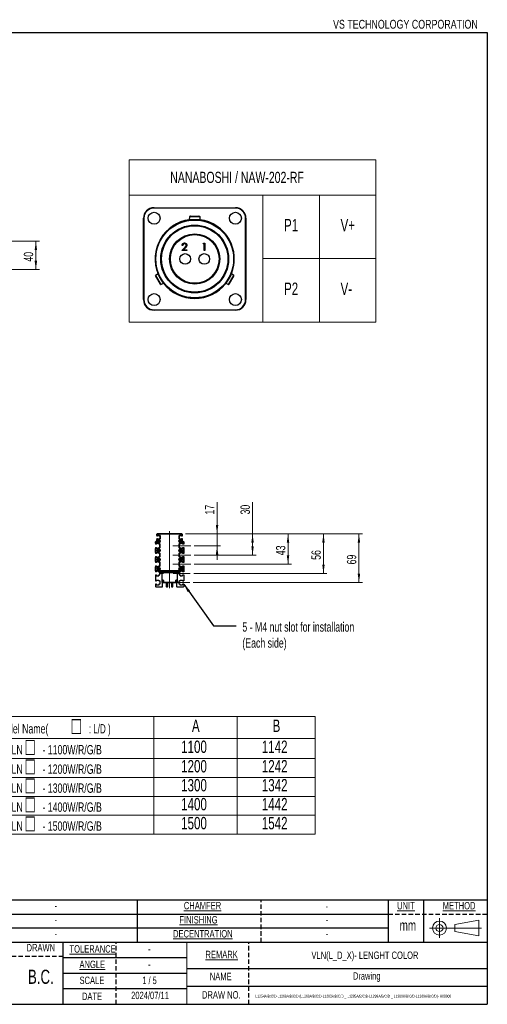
# Model space of a CAD drawing. Header units: millimetres. Extents: x 16 to 409, y 11 to 290.
# Tile 2 of 2: x 277 to 409, y 11 to 290. Entities that reach past the tile are written whole.
import ezdxf

# ---------------------------------------------------------------- set-up
doc = ezdxf.new("R2010")
doc.units = ezdxf.units.MM
doc.linetypes.add('CENTERX2', pattern=[20.32, 12.7, -2.54, 2.54, -2.54])
doc.linetypes.add('HIDDEN', pattern=[1.905, 1.27, -0.635])
doc.layers.add('00_FORMAT', color=7, linetype='Continuous')
doc.layers.add('00_FORMAT-DASH', color=7, linetype='HIDDEN')
doc.styles.add('SLDTEXTSTYLE0', font='TXT', dxfattribs={"width": 0.7})
doc.styles.add('SLDTEXTSTYLE1', font='TXT', dxfattribs={"width": 0.62})
doc.styles.add('SLDTEXTSTYLE2', font='TXT', dxfattribs={"width": 0.75})
doc.styles.add('SLDTEXTSTYLE3', font='TXT', dxfattribs={"width": 0.7, "bigfont": 'bigfont'})
doc.styles.add('SLDTEXTSTYLE4', font='TXT', dxfattribs={"width": 0.642857})
doc.dimstyles.new('SLDDIMSTYLE1', dxfattribs={"dimtxt": 3.031684, "dimasz": 2.5, "dimexe": 0, "dimexo": 0.0625, "dimgap": 0.757921, "dimtad": 1, "dimdec": 0, "dimlfac": 5, "dimrnd": 1e-09, "dimzin": 12, "dimdsep": 46, "dimtxsty": 'SLDTEXTSTYLE0', "dimsah": 1, "dimcen": 0.09, "dimadec": 0, "dimazin": 3, "dimtfac": 1, "dimtdec": 0, "dimtofl": 0, "dimtmove": 0, "dimatfit": 3, "dimfxl": 1, "dimfrac": 2, "dimtolj": 1, "dimtzin": 12, "dimarcsym": 0})
doc.dimstyles.new('SLDDIMSTYLE2', dxfattribs={"dimtxt": 3.031684, "dimasz": 2.5, "dimexe": 0, "dimexo": 0.0625, "dimgap": 0.757921, "dimtad": 1, "dimdec": 0, "dimlfac": 5, "dimrnd": 1e-09, "dimzin": 12, "dimdsep": 46, "dimtxsty": 'SLDTEXTSTYLE0', "dimsah": 1, "dimcen": 0.09, "dimadec": 0, "dimazin": 3, "dimtfac": 1, "dimtdec": 0, "dimtmove": 0, "dimatfit": 0, "dimfxl": 1, "dimfrac": 2, "dimtolj": 1, "dimtzin": 12, "dimarcsym": 0})
doc.dimstyles.new('SLDDIMSTYLE4', dxfattribs={"dimtxt": 0.18, "dimasz": 2.5, "dimexe": 0, "dimexo": 0.0625, "dimgap": 0, "dimtad": 0, "dimtih": 1, "dimtoh": 1, "dimdec": 0, "dimrnd": 1e-09, "dimzin": 0, "dimdsep": 46, "dimtxsty": 'Standard', "dimsah": 1, "dimcen": 0.09, "dimadec": 0, "dimazin": 0, "dimtfac": 2.5, "dimtdec": 0, "dimtofl": 0, "dimtmove": 0, "dimatfit": 3, "dimfxl": 1, "dimfrac": 2, "dimtolj": 1, "dimtzin": 0, "dimarcsym": 0})

# ---------------------------------------------------------------- blocks, each defined once
blk = doc.blocks.new('SW_TABLEANNOTATION_2')
at = {"color": 0, "linetype": 'Continuous', "lineweight": 18}
for p, q in [((0, 0), (0, -6.22)), ((0, 0), (50.54, 0)), ((50.54, 0), (50.54, -6.22)), ((50.54, 0), (74.11, 0)), ((74.11, 0), (74.11, -6.22)), ((74.11, 0), (96.19, 0)), ((96.19, 0), (96.19, -6.22)), ((0, -6.22), (0, -11.86)), ((0, -6.22), (50.54, -6.22)), ((50.54, -6.22), (50.54, -11.86)), ((50.54, -6.22), (74.11, -6.22)), ((74.11, -6.22), (74.11, -11.86)), ((74.11, -6.22), (96.19, -6.22)), ((96.19, -6.22), (96.19, -11.86)), ((0, -11.86), (0, -17.23)), ((0, -11.86), (50.54, -11.86)), ((50.54, -11.86), (50.54, -17.23)), ((50.54, -11.86), (74.11, -11.86)), ((74.11, -11.86), (74.11, -17.23)), ((74.11, -11.86), (96.19, -11.86)), ((96.19, -11.86), (96.19, -17.23)), ((0, -17.23), (0, -22.6)), ((0, -17.23), (50.54, -17.23)), ((50.54, -17.23), (50.54, -22.6)), ((50.54, -17.23), (74.11, -17.23)), ((74.11, -17.23), (74.11, -22.6)), ((74.11, -17.23), (96.19, -17.23)), ((96.19, -17.23), (96.19, -22.6)), ((0, -22.6), (0, -27.97)), ((0, -22.6), (50.54, -22.6)), ((50.54, -22.6), (50.54, -27.97)), ((50.54, -22.6), (74.11, -22.6)), ((74.11, -22.6), (74.11, -27.97)), ((74.11, -22.6), (96.19, -22.6)), ((96.19, -22.6), (96.19, -27.97)), ((0, -27.97), (0, -33.34)), ((0, -27.97), (50.54, -27.97)), ((50.54, -27.97), (50.54, -33.34)), ((50.54, -27.97), (74.11, -27.97)), ((74.11, -27.97), (74.11, -33.34)), ((74.11, -27.97), (96.19, -27.97)), ((96.19, -27.97), (96.19, -33.34)), ((0, -33.34), (50.54, -33.34)), ((50.54, -33.34), (74.11, -33.34)), ((74.11, -33.34), (96.19, -33.34))]:
    blk.add_line(p, q, dxfattribs=at)
at = {"color": 0, "linetype": 'Continuous', "lineweight": 0, "attachment_point": 1}
for s, insert, char_height, style in [('☐', (26.97, -0.73), 4.23, 'SLDTEXTSTYLE3'), ('Model Name(', (5.81, -2.15), 2.6458, 'SLDTEXTSTYLE0'), (': L/D )', (32.11, -2.15), 2.646, 'SLDTEXTSTYLE4'), ('A', (61.31, -0.89), 3.5, 'SLDTEXTSTYLE0'), ('B', (84.13, -0.89), 3.5, 'SLDTEXTSTYLE0'), ('VLN', (8.6, -8.08), 2.646, 'SLDTEXTSTYLE0'), ('☐', (13.89, -6.66), 4.23, 'SLDTEXTSTYLE3'), ('- 1100W/R/G/B', (19.01, -8.08), 2.6458, 'SLDTEXTSTYLE0'), ('1100', (58.25, -6.82), 3.5, 'SLDTEXTSTYLE0'), ('1142', (81.08, -6.82), 3.5, 'SLDTEXTSTYLE0'), ('VLN', (8.6, -13.58), 2.646, 'SLDTEXTSTYLE0'), ('☐', (13.89, -12.16), 4.23, 'SLDTEXTSTYLE3'), ('- 1200W/R/G/B', (19.01, -13.58), 2.6458, 'SLDTEXTSTYLE0'), ('1200', (58.25, -12.32), 3.5, 'SLDTEXTSTYLE0'), ('1242', (81.08, -12.32), 3.5, 'SLDTEXTSTYLE0'), ('☐', (13.89, -17.53), 4.23, 'SLDTEXTSTYLE3'), ('VLN', (8.6, -18.95), 2.646, 'SLDTEXTSTYLE0'), ('- 1300W/R/G/B', (19.01, -18.95), 2.6458, 'SLDTEXTSTYLE0'), ('1300', (58.25, -17.69), 3.5, 'SLDTEXTSTYLE0'), ('1342', (81.08, -17.69), 3.5, 'SLDTEXTSTYLE0'), ('☐', (13.89, -22.9), 4.23, 'SLDTEXTSTYLE3'), ('VLN', (8.6, -24.32), 2.646, 'SLDTEXTSTYLE0'), ('- 1400W/R/G/B', (19.01, -24.32), 2.6458, 'SLDTEXTSTYLE0'), ('1400', (58.25, -23.06), 3.5, 'SLDTEXTSTYLE0'), ('1442', (81.08, -23.06), 3.5, 'SLDTEXTSTYLE0'), ('☐', (13.89, -28.27), 4.23, 'SLDTEXTSTYLE3'), ('VLN', (8.6, -29.69), 2.646, 'SLDTEXTSTYLE0'), ('- 1500W/R/G/B', (19.01, -29.69), 2.6458, 'SLDTEXTSTYLE0'), ('1500', (58.25, -28.43), 3.5, 'SLDTEXTSTYLE0'), ('1542', (81.08, -28.43), 3.5, 'SLDTEXTSTYLE0')]:
    blk.add_mtext(s, dxfattribs=dict(at, insert=insert, char_height=char_height, style=style))
blk = doc.blocks.new('SW_TABLEANNOTATION_3')
at = {"color": 0, "linetype": 'Continuous', "lineweight": 18}
for p, q in [((0, 0), (0, -10)), ((0, 0), (37.89, 0)), ((37.89, 0), (53.89, 0)), ((53.89, 0), (69.89, 0)), ((69.89, 0), (69.89, -10)), ((0, -10), (0, -28)), ((0, -10), (37.89, -10)), ((0, -10), (37.89, -10)), ((37.89, -10), (37.89, -28)), ((37.89, -10), (53.89, -10)), ((53.89, -10), (53.89, -28)), ((53.89, -10), (69.89, -10)), ((69.89, -10), (69.89, -28)), ((0, -28), (0, -46)), ((37.89, -28), (37.89, -46)), ((37.89, -28), (53.89, -28)), ((53.89, -28), (53.89, -46)), ((53.89, -28), (69.89, -28)), ((69.89, -28), (69.89, -46)), ((0, -46), (37.89, -46)), ((37.89, -46), (53.89, -46)), ((53.89, -46), (69.89, -46))]:
    blk.add_line(p, q, dxfattribs=at)
at = {"color": 0, "linetype": 'Continuous', "lineweight": 0, "attachment_point": 1, "style": 'SLDTEXTSTYLE0'}
for s, insert, char_height in [('NANABOSHI / NAW-202-RF', (11.66, -3.42), 3.175), ('P1', (43.86, -16.78), 3.5), ('V+', (59.86, -16.78), 3.5), ('P2', (43.86, -34.78), 3.5), ('V-', (59.86, -34.78), 3.5)]:
    blk.add_mtext(s, dxfattribs=dict(at, insert=insert, char_height=char_height))
blk = doc.blocks.new('_D_4')
at = {"color": 7, "linetype": 'Continuous', "lineweight": 0}
for p, q in [((332.53, 144.14), (332.53, 153.13)), ((323.58, 144.14), (333.53, 144.14)), ((332.53, 144.14), (332.53, 140.74)), ((326.08, 140.74), (333.53, 140.74)), ((332.53, 140.74), (332.53, 136.74))]:
    blk.add_line(p, q, dxfattribs=at)
at = {"color": 7, "linetype": 'Continuous', "lineweight": 18}
for points in [[(332.53, 144.14), (332.88, 146.64), (332.18, 146.64)], [(332.53, 140.74), (332.18, 138.24), (332.88, 138.24)]]:
    blk.add_solid(points, dxfattribs=at)
at = {"color": 7, "linetype": 'Continuous', "lineweight": 18, "insert": (329.12, 149.6), "char_height": 2.646, "attachment_point": 1, "rotation": 90, "style": 'SLDTEXTSTYLE0'}
blk.add_mtext('17', dxfattribs=at)
blk = doc.blocks.new('_D_5')
at = {"color": 7, "linetype": 'Continuous', "lineweight": 0}
for p, q in [((342.57, 144.14), (342.57, 153.13)), ((323.58, 144.14), (343.57, 144.14)), ((342.57, 144.14), (342.57, 138.14)), ((326.08, 138.14), (343.57, 138.14))]:
    blk.add_line(p, q, dxfattribs=at)
at = {"color": 7, "linetype": 'Continuous', "lineweight": 18}
for points in [[(342.57, 144.14), (342.22, 141.64), (342.92, 141.64)], [(342.57, 138.14), (342.92, 140.64), (342.22, 140.64)]]:
    blk.add_solid(points, dxfattribs=at)
at = {"color": 7, "linetype": 'Continuous', "lineweight": 18, "insert": (339.16, 149.6), "char_height": 2.646, "attachment_point": 1, "rotation": 90, "style": 'SLDTEXTSTYLE0'}
blk.add_mtext('30', dxfattribs=at)
blk = doc.blocks.new('_D_6')
at = {"color": 7, "linetype": 'Continuous', "lineweight": 0}
for p, q in [((323.58, 144.14), (353.61, 144.14)), ((352.61, 144.14), (352.61, 135.54)), ((326.08, 135.54), (353.61, 135.54))]:
    blk.add_line(p, q, dxfattribs=at)
at = {"color": 7, "linetype": 'Continuous', "lineweight": 18}
for points in [[(352.61, 144.14), (352.26, 141.64), (352.96, 141.64)], [(352.61, 135.54), (352.96, 138.04), (352.26, 138.04)]]:
    blk.add_solid(points, dxfattribs=at)
at = {"color": 7, "linetype": 'Continuous', "lineweight": 18, "insert": (349.2, 138.07), "char_height": 2.646, "attachment_point": 1, "rotation": 90, "style": 'SLDTEXTSTYLE0'}
blk.add_mtext('43', dxfattribs=at)
blk = doc.blocks.new('_D_7')
at = {"color": 7, "linetype": 'Continuous', "lineweight": 0}
for p, q in [((323.58, 144.14), (363.64, 144.14)), ((362.64, 144.14), (362.64, 132.94)), ((325.93, 132.94), (363.64, 132.94))]:
    blk.add_line(p, q, dxfattribs=at)
at = {"color": 7, "linetype": 'Continuous', "lineweight": 18}
for points in [[(362.64, 144.14), (362.29, 141.64), (362.99, 141.64)], [(362.64, 132.94), (362.99, 135.44), (362.29, 135.44)]]:
    blk.add_solid(points, dxfattribs=at)
at = {"color": 7, "linetype": 'Continuous', "lineweight": 18, "insert": (359.23, 136.77), "char_height": 2.646, "attachment_point": 1, "rotation": 90, "style": 'SLDTEXTSTYLE0'}
blk.add_mtext('56', dxfattribs=at)
blk = doc.blocks.new('_D_8')
at = {"color": 7, "linetype": 'Continuous', "lineweight": 0}
for p, q in [((323.58, 144.14), (373.68, 144.14)), ((372.68, 144.14), (372.68, 130.34)), ((325.78, 130.34), (373.68, 130.34))]:
    blk.add_line(p, q, dxfattribs=at)
at = {"color": 7, "linetype": 'Continuous', "lineweight": 18}
for points in [[(372.68, 144.14), (372.33, 141.64), (373.03, 141.64)], [(372.68, 130.34), (373.03, 132.84), (372.33, 132.84)]]:
    blk.add_solid(points, dxfattribs=at)
at = {"color": 7, "linetype": 'Continuous', "lineweight": 18, "insert": (369.27, 135.47), "char_height": 2.646, "attachment_point": 1, "rotation": 90, "style": 'SLDTEXTSTYLE0'}
blk.add_mtext('69', dxfattribs=at)
blk = doc.blocks.new('SW_NOTE_0')
at = {"color": 0, "linetype": 'Continuous', "lineweight": 0, "char_height": 2.6458, "attachment_point": 1, "style": 'SLDTEXTSTYLE0'}
for s, insert in [('5 - M4 nut slot for installation', (1.8, 0.97)), ('(Each side)', (1.8, -3.56))]:
    blk.add_mtext(s, dxfattribs=dict(at, insert=insert))
blk = doc.blocks.new('_D_11')
at = {"color": 7, "linetype": 'Continuous', "lineweight": 0}
for p, q in [((270.07, 226.92), (282.24, 226.92)), ((281.24, 226.92), (281.24, 218.92)), ((270.07, 218.92), (282.24, 218.92))]:
    blk.add_line(p, q, dxfattribs=at)
at = {"color": 7, "linetype": 'Continuous', "lineweight": 18}
for points in [[(281.24, 226.92), (280.89, 224.42), (281.59, 224.42)], [(281.24, 218.92), (281.59, 221.42), (280.89, 221.42)]]:
    blk.add_solid(points, dxfattribs=at)
at = {"color": 7, "linetype": 'Continuous', "lineweight": 18, "insert": (277.83, 221.15), "char_height": 2.646, "attachment_point": 1, "rotation": 90, "style": 'SLDTEXTSTYLE0'}
blk.add_mtext('40', dxfattribs=at)

msp = doc.modelspace()

# ---------------------------------------------------------------- linework, layer by layer
at = {"color": 7, "linetype": 'Continuous', "lineweight": 25}
for p, q in [((314.702, 236.416), (337.702, 236.416)), ((314.702, 236.416), (314.702, 236.316)), ((337.702, 236.316), (314.702, 236.316)), ((337.702, 236.416), (337.702, 236.316)), ((311.802, 233.416), (311.702, 233.416)), ((311.702, 210.416), (311.702, 233.416)), ((311.802, 233.416), (311.802, 210.416)), ((324.698, 233.821), (324.654, 233)), ((324.797, 233.916), (327.608, 233.916)), ((325.046, 233.916), (325.046, 234.016)), ((325.046, 234.016), (327.359, 234.016)), ((327.359, 234.016), (327.359, 233.916)), ((327.751, 232.999), (327.707, 233.821)), ((340.602, 210.416), (340.602, 233.416)), ((340.702, 233.416), (340.602, 233.416)), ((340.702, 233.416), (340.702, 210.416)), ((322.828, 225.724), (322.638, 225.724)), ((328.581, 226.158), (328.705, 226.375)), ((328.906, 226.158), (328.581, 226.158)), ((328.705, 226.375), (329.096, 226.375)), ((328.906, 224.258), (328.906, 226.158)), ((329.096, 226.375), (329.096, 224.258)), ((322.556, 224.258), (323.377, 225.134)), ((323.995, 224.258), (322.556, 224.258)), ((323.539, 225.041), (323.01, 224.475)), ((323.01, 224.475), (323.995, 224.475)), ((323.995, 224.475), (323.995, 224.258)), ((329.096, 224.258), (328.906, 224.258)), ((315.83, 217.715), (315.14, 217.267)), ((337.265, 217.267), (336.575, 217.715)), ((316.513, 214.699), (315.108, 217.133)), ((316.645, 214.66), (317.378, 215.034)), ((335.027, 215.033), (335.76, 214.66)), ((337.297, 217.133), (335.892, 214.699)), ((311.802, 210.416), (311.702, 210.416)), ((340.702, 210.416), (340.602, 210.416)), ((314.702, 207.516), (337.702, 207.516)), ((314.702, 207.516), (314.702, 207.416)), ((337.702, 207.416), (314.702, 207.416)), ((337.702, 207.516), (337.702, 207.416)), ((315.485, 144.035), (315.585, 144.135)), ((315.485, 143.705), (315.485, 144.035)), ((315.505, 144.027), (315.485, 144.035)), ((315.485, 143.705), (315.505, 143.725)), ((316.185, 143.705), (315.485, 143.705)), ((315.485, 143.705), (315.485, 143.485)), ((315.685, 143.485), (315.485, 143.485)), ((315.485, 142.785), (315.485, 142.565)), ((315.485, 142.785), (315.685, 142.785)), ((315.485, 142.565), (316.185, 142.565)), ((315.485, 142.565), (315.505, 142.545)), ((315.485, 141.935), (315.485, 142.565)), ((315.593, 144.115), (315.505, 144.027)), ((315.505, 144.027), (315.505, 143.725)), ((315.505, 143.725), (316.193, 143.725)), ((315.505, 142.545), (315.505, 141.915)), ((316.193, 142.545), (315.505, 142.545)), ((315.593, 144.115), (315.585, 144.135)), ((315.585, 144.135), (322.585, 144.135)), ((322.576, 144.115), (315.593, 144.115)), ((315.685, 143.705), (315.685, 143.485)), ((315.685, 142.785), (315.685, 142.565)), ((315.898, 142.185), (315.811, 142.035)), ((316.071, 142.185), (315.898, 142.185)), ((316.158, 142.035), (316.071, 142.185)), ((316.185, 143.705), (316.193, 143.725)), ((316.385, 143.505), (316.185, 143.705)), ((316.185, 143.485), (316.185, 143.705)), ((316.385, 143.485), (316.185, 143.485)), ((316.185, 142.565), (316.185, 142.785)), ((316.185, 142.785), (316.385, 142.785)), ((316.185, 142.565), (316.385, 142.765)), ((316.185, 142.565), (316.193, 142.545)), ((316.193, 143.725), (316.405, 143.513)), ((316.405, 142.757), (316.193, 142.545)), ((316.385, 143.505), (316.405, 143.513)), ((316.385, 142.765), (316.385, 143.505)), ((316.385, 142.765), (316.405, 142.757)), ((316.405, 143.513), (316.405, 142.757)), ((321.765, 143.513), (321.976, 143.725)), ((321.765, 142.757), (321.765, 143.513)), ((321.765, 143.513), (321.785, 143.505)), ((321.765, 142.757), (321.785, 142.765)), ((321.976, 142.545), (321.765, 142.757)), ((321.985, 143.705), (321.785, 143.505)), ((321.785, 143.505), (321.785, 142.765)), ((321.985, 143.485), (321.785, 143.485)), ((321.785, 142.785), (321.985, 142.785)), ((321.785, 142.765), (321.985, 142.565)), ((321.976, 143.725), (322.665, 143.725)), ((321.976, 143.725), (321.985, 143.705)), ((321.976, 142.545), (321.985, 142.565)), ((322.665, 142.545), (321.976, 142.545)), ((322.685, 143.705), (321.985, 143.705)), ((321.985, 143.705), (321.985, 143.485)), ((321.985, 142.785), (321.985, 142.565)), ((321.985, 142.565), (322.685, 142.565)), ((322.098, 142.185), (322.011, 142.035)), ((322.271, 142.185), (322.098, 142.185)), ((322.358, 142.035), (322.271, 142.185)), ((322.485, 143.485), (322.485, 143.705)), ((322.685, 143.485), (322.485, 143.485)), ((322.485, 142.565), (322.485, 142.785)), ((322.485, 142.785), (322.685, 142.785)), ((322.576, 144.115), (322.585, 144.135)), ((322.665, 144.027), (322.576, 144.115)), ((322.585, 144.135), (322.685, 144.035)), ((322.665, 144.027), (322.685, 144.035)), ((322.665, 143.725), (322.665, 144.027)), ((322.665, 143.725), (322.685, 143.705)), ((322.665, 142.545), (322.685, 142.565)), ((322.665, 141.915), (322.665, 142.545)), ((322.685, 144.035), (322.685, 143.705)), ((322.685, 143.705), (322.685, 143.485)), ((322.685, 142.785), (322.685, 142.565)), ((322.685, 142.565), (322.685, 141.935)), ((315.085, 141.835), (315.185, 141.935)), ((315.085, 141.455), (315.085, 141.835)), ((315.085, 141.835), (315.105, 141.827)), ((315.085, 141.455), (315.105, 141.475)), ((316.145, 141.455), (315.085, 141.455)), ((315.085, 141.455), (315.085, 141.185)), ((315.385, 141.185), (315.085, 141.185)), ((315.085, 140.285), (315.085, 140.015)), ((315.085, 140.285), (315.385, 140.285)), ((315.085, 138.855), (315.085, 140.015)), ((315.085, 140.015), (315.105, 139.995)), ((315.085, 140.015), (316.145, 140.015)), ((315.193, 141.915), (315.105, 141.827)), ((315.105, 141.827), (315.105, 141.475)), ((315.105, 141.475), (316.153, 141.475)), ((315.105, 139.995), (315.105, 138.875)), ((316.153, 139.995), (315.105, 139.995)), ((315.185, 141.935), (315.485, 141.935)), ((315.185, 141.935), (315.193, 141.915)), ((315.505, 141.915), (315.193, 141.915)), ((315.385, 141.455), (315.385, 141.185)), ((315.385, 140.285), (315.385, 140.015)), ((315.485, 141.935), (315.505, 141.915)), ((315.811, 142.035), (315.898, 141.885)), ((315.898, 139.585), (315.811, 139.435)), ((315.811, 139.435), (315.898, 139.285)), ((315.898, 141.885), (316.071, 141.885)), ((316.071, 139.585), (315.898, 139.585)), ((316.045, 141.185), (316.045, 141.455)), ((316.345, 141.185), (316.045, 141.185)), ((316.045, 140.015), (316.045, 140.285)), ((316.045, 140.285), (316.345, 140.285)), ((316.071, 141.885), (316.158, 142.035)), ((316.158, 139.435), (316.071, 139.585)), ((316.071, 139.285), (316.158, 139.435)), ((316.145, 141.455), (316.153, 141.475)), ((316.345, 141.255), (316.145, 141.455)), ((316.145, 140.015), (316.345, 140.215)), ((316.145, 140.015), (316.153, 139.995)), ((316.153, 141.475), (316.365, 141.263)), ((316.365, 140.207), (316.153, 139.995)), ((316.345, 141.255), (316.365, 141.263)), ((316.345, 140.215), (316.345, 141.255)), ((316.345, 140.215), (316.365, 140.207)), ((316.365, 141.263), (316.365, 140.207)), ((321.805, 141.263), (322.016, 141.475)), ((321.805, 140.207), (321.805, 141.263)), ((321.805, 141.263), (321.825, 141.255)), ((321.805, 140.207), (321.825, 140.215)), ((322.016, 139.995), (321.805, 140.207)), ((322.025, 141.455), (321.825, 141.255)), ((321.825, 141.255), (321.825, 140.215)), ((322.125, 141.185), (321.825, 141.185)), ((321.825, 140.285), (322.125, 140.285)), ((321.825, 140.215), (322.025, 140.015)), ((322.011, 142.035), (322.098, 141.885)), ((322.098, 139.585), (322.011, 139.435)), ((322.011, 139.435), (322.098, 139.285)), ((322.016, 141.475), (323.065, 141.475)), ((322.016, 141.475), (322.025, 141.455)), ((322.016, 139.995), (322.025, 140.015)), ((323.065, 139.995), (322.016, 139.995)), ((323.085, 141.455), (322.025, 141.455)), ((322.025, 140.015), (323.085, 140.015)), ((322.098, 141.885), (322.271, 141.885)), ((322.271, 139.585), (322.098, 139.585)), ((322.125, 141.455), (322.125, 141.185)), ((322.125, 140.285), (322.125, 140.015)), ((322.271, 141.885), (322.358, 142.035)), ((322.358, 139.435), (322.271, 139.585)), ((322.271, 139.285), (322.358, 139.435)), ((322.665, 141.915), (322.685, 141.935)), ((322.976, 141.915), (322.665, 141.915)), ((322.685, 141.935), (322.985, 141.935)), ((322.785, 141.185), (322.785, 141.455)), ((323.085, 141.185), (322.785, 141.185)), ((322.785, 140.015), (322.785, 140.285)), ((322.785, 140.285), (323.085, 140.285)), ((322.976, 141.915), (322.985, 141.935)), ((323.065, 141.827), (322.976, 141.915)), ((322.985, 141.935), (323.085, 141.835)), ((323.065, 141.827), (323.085, 141.835)), ((323.065, 141.475), (323.065, 141.827)), ((323.065, 141.475), (323.085, 141.455)), ((323.065, 139.995), (323.085, 140.015)), ((323.065, 138.875), (323.065, 139.995)), ((323.085, 141.835), (323.085, 141.455)), ((323.085, 141.455), (323.085, 141.185)), ((323.085, 140.285), (323.085, 140.015)), ((323.085, 140.015), (323.085, 138.855)), ((315.085, 138.855), (315.105, 138.875)), ((316.145, 138.855), (315.085, 138.855)), ((315.085, 138.855), (315.085, 138.585)), ((315.385, 138.585), (315.085, 138.585)), ((315.085, 137.685), (315.085, 137.415)), ((315.085, 137.685), (315.385, 137.685)), ((315.085, 136.255), (315.085, 137.415)), ((315.085, 137.415), (315.105, 137.395)), ((315.085, 137.415), (316.145, 137.415)), ((315.105, 138.875), (316.153, 138.875)), ((315.105, 137.395), (315.105, 136.275)), ((316.153, 137.395), (315.105, 137.395)), ((315.385, 138.855), (315.385, 138.585)), ((315.385, 137.685), (315.385, 137.415)), ((315.898, 136.985), (315.811, 136.835)), ((315.811, 136.835), (315.898, 136.685)), ((315.898, 139.285), (316.071, 139.285)), ((316.071, 136.985), (315.898, 136.985)), ((315.898, 136.685), (316.071, 136.685)), ((316.045, 138.585), (316.045, 138.855)), ((316.345, 138.585), (316.045, 138.585)), ((316.045, 137.415), (316.045, 137.685)), ((316.045, 137.685), (316.345, 137.685)), ((316.158, 136.835), (316.071, 136.985)), ((316.071, 136.685), (316.158, 136.835)), ((316.145, 138.855), (316.153, 138.875)), ((316.345, 138.655), (316.145, 138.855)), ((316.145, 137.415), (316.345, 137.615)), ((316.145, 137.415), (316.153, 137.395)), ((316.153, 138.875), (316.365, 138.663)), ((316.365, 137.607), (316.153, 137.395)), ((316.345, 138.655), (316.365, 138.663)), ((316.345, 137.615), (316.345, 138.655)), ((316.345, 137.615), (316.365, 137.607)), ((316.365, 138.663), (316.365, 137.607)), ((321.805, 138.663), (322.016, 138.875)), ((321.805, 137.607), (321.805, 138.663)), ((321.805, 138.663), (321.825, 138.655)), ((321.805, 137.607), (321.825, 137.615)), ((322.016, 137.395), (321.805, 137.607)), ((322.025, 138.855), (321.825, 138.655)), ((321.825, 138.655), (321.825, 137.615)), ((322.125, 138.585), (321.825, 138.585)), ((321.825, 137.685), (322.125, 137.685)), ((321.825, 137.615), (322.025, 137.415)), ((322.098, 136.985), (322.011, 136.835)), ((322.011, 136.835), (322.098, 136.685)), ((322.016, 138.875), (323.065, 138.875)), ((322.016, 138.875), (322.025, 138.855)), ((322.016, 137.395), (322.025, 137.415)), ((323.065, 137.395), (322.016, 137.395)), ((323.085, 138.855), (322.025, 138.855)), ((322.025, 137.415), (323.085, 137.415)), ((322.098, 139.285), (322.271, 139.285)), ((322.271, 136.985), (322.098, 136.985)), ((322.098, 136.685), (322.271, 136.685)), ((322.125, 138.855), (322.125, 138.585)), ((322.125, 137.685), (322.125, 137.415)), ((322.358, 136.835), (322.271, 136.985)), ((322.271, 136.685), (322.358, 136.835)), ((322.785, 138.585), (322.785, 138.855)), ((323.085, 138.585), (322.785, 138.585)), ((322.785, 137.415), (322.785, 137.685)), ((322.785, 137.685), (323.085, 137.685)), ((323.065, 138.875), (323.085, 138.855)), ((323.065, 137.395), (323.085, 137.415)), ((323.065, 136.275), (323.065, 137.395)), ((323.085, 138.855), (323.085, 138.585)), ((323.085, 137.685), (323.085, 137.415)), ((323.085, 137.415), (323.085, 136.255)), ((315.085, 136.255), (315.105, 136.275)), ((316.145, 136.255), (315.085, 136.255)), ((315.085, 136.255), (315.085, 135.985)), ((315.385, 135.985), (315.085, 135.985)), ((315.085, 135.085), (315.085, 134.815)), ((315.085, 135.085), (315.385, 135.085)), ((315.085, 134.815), (316.145, 134.815)), ((315.085, 134.815), (315.105, 134.795)), ((315.085, 133.655), (315.085, 134.815)), ((315.105, 136.275), (316.153, 136.275)), ((315.105, 134.795), (315.105, 133.675)), ((316.153, 134.795), (315.105, 134.795)), ((315.385, 136.255), (315.385, 135.985)), ((315.385, 135.085), (315.385, 134.815)), ((315.898, 134.385), (315.811, 134.235)), ((315.811, 134.235), (315.898, 134.085)), ((316.071, 134.385), (315.898, 134.385)), ((315.898, 134.085), (316.071, 134.085)), ((316.045, 135.985), (316.045, 136.255)), ((316.345, 135.985), (316.045, 135.985)), ((316.045, 134.815), (316.045, 135.085)), ((316.045, 135.085), (316.345, 135.085)), ((316.158, 134.235), (316.071, 134.385)), ((316.071, 134.085), (316.158, 134.235)), ((316.145, 136.255), (316.153, 136.275)), ((316.345, 136.055), (316.145, 136.255)), ((316.145, 134.815), (316.345, 135.015)), ((316.145, 134.815), (316.153, 134.795)), ((316.153, 136.275), (316.365, 136.063)), ((316.365, 135.007), (316.153, 134.795)), ((316.321, 133.955), (316.337, 133.955)), ((316.345, 136.055), (316.365, 136.063)), ((316.345, 135.015), (316.345, 136.055)), ((316.345, 135.015), (316.365, 135.007)), ((316.365, 136.063), (316.365, 135.007)), ((321.805, 136.063), (322.016, 136.275)), ((321.805, 135.007), (321.805, 136.063)), ((321.805, 136.063), (321.825, 136.055)), ((321.805, 135.007), (321.825, 135.015)), ((322.016, 134.795), (321.805, 135.007)), ((322.025, 136.255), (321.825, 136.055)), ((321.825, 136.055), (321.825, 135.015)), ((322.125, 135.985), (321.825, 135.985)), ((321.825, 135.085), (322.125, 135.085)), ((321.825, 135.015), (322.025, 134.815)), ((321.832, 133.955), (321.848, 133.955)), ((322.098, 134.385), (322.011, 134.235)), ((322.011, 134.235), (322.098, 134.085)), ((322.016, 136.275), (323.065, 136.275)), ((322.016, 136.275), (322.025, 136.255)), ((322.016, 134.795), (322.025, 134.815)), ((323.065, 134.795), (322.016, 134.795)), ((323.085, 136.255), (322.025, 136.255)), ((322.025, 134.815), (323.085, 134.815)), ((322.271, 134.385), (322.098, 134.385)), ((322.098, 134.085), (322.271, 134.085)), ((322.125, 136.255), (322.125, 135.985)), ((322.125, 135.085), (322.125, 134.815)), ((322.358, 134.235), (322.271, 134.385)), ((322.271, 134.085), (322.358, 134.235)), ((322.785, 135.985), (322.785, 136.255)), ((323.085, 135.985), (322.785, 135.985)), ((322.785, 134.815), (322.785, 135.085)), ((322.785, 135.085), (323.085, 135.085)), ((323.065, 136.275), (323.085, 136.255)), ((323.085, 134.815), (323.065, 134.795)), ((323.065, 133.675), (323.065, 134.795)), ((323.085, 136.255), (323.085, 135.985)), ((323.085, 135.085), (323.085, 134.815)), ((323.085, 134.815), (323.085, 133.655)), ((315.085, 133.655), (315.105, 133.675)), ((323.085, 133.655), (315.085, 133.655)), ((315.085, 133.655), (315.085, 133.385)), ((315.385, 133.385), (315.085, 133.385)), ((315.085, 132.485), (315.085, 130.785)), ((315.085, 132.485), (315.385, 132.485)), ((315.105, 133.675), (323.065, 133.675)), ((315.385, 133.655), (315.385, 133.385)), ((315.385, 132.485), (315.385, 132.215)), ((315.385, 132.215), (316.045, 132.215)), ((315.385, 131.055), (316.045, 131.055)), ((315.385, 130.785), (315.385, 131.055)), ((316.045, 133.385), (316.045, 133.655)), ((316.185, 133.385), (316.045, 133.385)), ((316.045, 132.215), (316.045, 132.485)), ((316.045, 132.485), (316.345, 132.485)), ((316.045, 131.055), (316.045, 130.785)), ((316.185, 133.195), (316.185, 133.635)), ((316.785, 133.635), (316.185, 133.635)), ((316.185, 133.195), (316.785, 133.195)), ((316.785, 133.175), (316.205, 133.175)), ((316.235, 133.165), (316.235, 132.985)), ((317.325, 132.975), (316.245, 132.975)), ((316.345, 132.485), (316.345, 132.975)), ((316.785, 133.635), (316.785, 133.655)), ((316.785, 133.635), (316.785, 133.195)), ((321.385, 133.635), (316.785, 133.635)), ((316.785, 133.195), (321.385, 133.195)), ((316.785, 133.175), (316.785, 133.195)), ((321.385, 133.175), (316.785, 133.175)), ((316.863, 132.975), (316.863, 130.375)), ((317.139, 131.063), (317.018, 131.056)), ((317.335, 132.985), (317.335, 133.165)), ((320.835, 133.165), (320.835, 132.985)), ((321.925, 132.975), (320.845, 132.975)), ((321.151, 131.056), (321.03, 131.063)), ((321.307, 130.375), (321.307, 132.975)), ((321.385, 133.635), (321.385, 133.655)), ((321.385, 133.195), (321.385, 133.635)), ((321.985, 133.635), (321.385, 133.635)), ((321.385, 133.195), (321.985, 133.195)), ((321.385, 133.175), (321.385, 133.195)), ((321.965, 133.175), (321.385, 133.175)), ((321.825, 132.975), (321.825, 132.485)), ((321.825, 132.485), (322.125, 132.485)), ((321.935, 132.985), (321.935, 133.165)), ((321.985, 133.635), (321.985, 133.195)), ((322.125, 133.385), (321.985, 133.385)), ((322.125, 133.655), (322.125, 133.385)), ((322.125, 132.485), (322.125, 132.215)), ((322.125, 132.215), (322.785, 132.215)), ((322.125, 131.055), (322.785, 131.055)), ((322.125, 130.785), (322.125, 131.055)), ((322.785, 133.385), (322.785, 133.655)), ((323.085, 133.385), (322.785, 133.385)), ((322.785, 132.215), (322.785, 132.485)), ((322.785, 132.485), (323.085, 132.485)), ((322.785, 131.055), (322.785, 130.785)), ((323.085, 133.655), (323.065, 133.675)), ((323.085, 133.655), (323.085, 133.385)), ((323.085, 132.485), (323.085, 130.785)), ((315.085, 130.785), (315.385, 130.785)), ((315.085, 129.885), (315.085, 129.235)), ((315.385, 129.885), (315.085, 129.885)), ((315.085, 129.235), (315.185, 129.135)), ((315.185, 129.135), (316.995, 129.135)), ((315.385, 129.615), (315.385, 129.885)), ((316.045, 129.615), (315.385, 129.615)), ((316.045, 130.785), (316.345, 130.785)), ((316.045, 129.885), (316.045, 129.615)), ((316.345, 129.885), (316.045, 129.885)), ((316.345, 130.785), (316.345, 129.885)), ((319.085, 130.355), (316.883, 130.355)), ((317.018, 130.454), (317.139, 130.447)), ((317.095, 129.235), (317.095, 130.355)), ((318.155, 130.355), (318.155, 129.235)), ((318.255, 129.135), (318.455, 129.135)), ((318.555, 129.235), (318.555, 130.355)), ((321.287, 130.355), (319.085, 130.355)), ((319.615, 130.355), (319.615, 129.235)), ((319.715, 129.135), (319.915, 129.135)), ((320.015, 129.235), (320.015, 130.355)), ((321.03, 130.447), (321.151, 130.454)), ((321.075, 130.355), (321.075, 129.235)), ((321.175, 129.135), (322.985, 129.135)), ((321.825, 130.785), (322.125, 130.785)), ((321.825, 129.885), (321.825, 130.785)), ((322.125, 129.885), (321.825, 129.885)), ((322.125, 129.615), (322.125, 129.885)), ((322.785, 129.615), (322.125, 129.615)), ((322.785, 130.785), (323.085, 130.785)), ((322.785, 129.885), (322.785, 129.615)), ((323.085, 129.885), (322.785, 129.885)), ((322.985, 129.135), (323.085, 129.235)), ((323.085, 129.885), (323.085, 129.235))]:
    msp.add_line(p, q, dxfattribs=at)
at = {"color": 8, "linetype": 'Continuous', "lineweight": 25}
for p, q in [((327.707, 233.821), (324.698, 233.821)), ((315.14, 217.267), (316.645, 214.66)), ((335.76, 214.66), (337.265, 217.267)), ((317.335, 133.165), (316.235, 133.165)), ((316.235, 132.985), (317.335, 132.985)), ((320.835, 133.155), (317.335, 133.155)), ((321.935, 133.165), (320.835, 133.165)), ((320.835, 132.985), (321.935, 132.985)), ((316.863, 130.375), (319.085, 130.375)), ((319.085, 130.375), (321.307, 130.375))]:
    msp.add_line(p, q, dxfattribs=at)
at = {"color": 7, "linetype": 'CENTERX2', "lineweight": 18, "ltscale": 2}
for p, q in [((319.085, 144.926), (319.085, 128.785)), ((320.025, 140.735), (325.085, 140.735)), ((320.025, 138.135), (325.085, 138.135)), ((320.025, 135.535), (325.085, 135.535)), ((320.085, 132.935), (324.935, 132.935)), ((324.785, 130.335), (320.125, 130.335))]:
    msp.add_line(p, q, dxfattribs=at)
at = {"color": 7, "linetype": 'Continuous', "lineweight": 18}
for p, q in [((395.476, 29.779), (395.476, 35.379)), ((399.8, 33.593), (406.596, 34.804)), ((399.8, 31.565), (399.8, 33.593)), ((406.596, 34.804), (406.596, 30.354)), ((392.676, 32.579), (407.396, 32.579)), ((399.8, 31.565), (406.596, 30.354)), ((324.013, 11), (324.013, 28.5))]:
    msp.add_line(p, q, dxfattribs=at)
at = {"color": 7, "linetype": 'Continuous', "lineweight": 25, "flags": 128}
for points in [[(316.866, 130.755), (316.876, 130.648), (316.907, 130.556), (316.952, 130.495), (317.006, 130.474), (317.06, 130.495), (317.106, 130.556), (317.136, 130.648), (317.147, 130.755), (317.136, 130.863), (317.106, 130.954), (317.06, 131.015), (317.006, 131.036), (316.952, 131.015), (316.907, 130.954), (316.876, 130.863), (316.866, 130.755)], [(317.018, 131.056), (317.023, 131.056), (317.08, 131.033), (317.129, 130.968), (317.162, 130.87), (317.173, 130.755), (317.162, 130.64), (317.129, 130.542), (317.08, 130.477), (317.023, 130.454), (317.018, 130.454)], [(320.996, 130.755), (321.008, 130.87), (321.04, 130.968), (321.089, 131.033), (321.147, 131.056), (321.151, 131.056)], [(321.023, 130.755), (321.033, 130.648), (321.064, 130.556), (321.109, 130.495), (321.163, 130.474), (321.217, 130.495), (321.263, 130.556), (321.293, 130.648), (321.304, 130.755), (321.293, 130.863), (321.263, 130.954), (321.217, 131.015), (321.163, 131.036), (321.109, 131.015), (321.064, 130.954), (321.033, 130.863), (321.023, 130.755)], [(321.151, 130.454), (321.147, 130.454), (321.089, 130.477), (321.04, 130.542), (321.008, 130.64), (320.996, 130.755)]]:
    msp.add_lwpolyline(points, dxfattribs=at)
at = {"color": 7, "linetype": 'Continuous', "lineweight": 25}
for centre, radius in [((314.702, 233.416), 1.7), ((337.702, 233.416), 1.7), ((326.202, 221.916), 11.11), ((326.202, 221.916), 11.01), ((326.202, 221.916), 9.6), ((326.202, 221.916), 9.5), ((326.202, 221.916), 9.4), ((326.202, 221.916), 7.1), ((326.202, 221.916), 7), ((326.202, 221.916), 6.9), ((323.502, 221.916), 1.5), ((328.902, 221.916), 1.5), ((314.702, 210.416), 1.7), ((337.702, 210.416), 1.7), ((315.985, 142.035), 0.45), ((315.985, 142.035), 0.4), ((315.985, 142.035), 0.38), ((322.185, 142.035), 0.45), ((322.185, 142.035), 0.4), ((322.185, 142.035), 0.38), ((315.985, 139.435), 0.45), ((315.985, 139.435), 0.4), ((315.985, 139.435), 0.38), ((322.185, 139.435), 0.45), ((322.185, 139.435), 0.4), ((322.185, 139.435), 0.38), ((315.985, 136.835), 0.45), ((315.985, 136.835), 0.4), ((315.985, 136.835), 0.38), ((322.185, 136.835), 0.45), ((322.185, 136.835), 0.4), ((322.185, 136.835), 0.38), ((315.985, 134.235), 0.45), ((315.985, 134.235), 0.4), ((315.985, 134.235), 0.38), ((322.185, 134.235), 0.45), ((322.185, 134.235), 0.4), ((322.185, 134.235), 0.38)]:
    msp.add_circle(centre, radius, dxfattribs=at)
at = {"color": 7, "linetype": 'Continuous', "lineweight": 18}
for radius in [1.991, 0.996]:
    msp.add_circle((395.476, 32.579), radius, dxfattribs=at)
at = {"color": 7, "linetype": 'Continuous', "lineweight": 25}
for centre, radius, start, end in [((314.702, 233.416), 3, 90, 180), ((314.702, 233.416), 2.9, 90, 180), ((337.702, 233.416), 3, 0, 90), ((337.702, 233.416), 2.9, 0, 90), ((324.797, 233.816), 0.1, 90, 177), ((327.608, 233.816), 0.1, 3, 90), ((315.776, 217.799), 0.1, 302.44292, 21.54635), ((336.629, 217.799), 0.1, 158.45338, 237.03175), ((315.194, 217.183), 0.1, 123, 210), ((316.599, 214.749), 0.1, 210, 297), ((317.424, 214.945), 0.1, 38.61569, 117.27709), ((335.806, 214.749), 0.1, 243, 330), ((337.211, 217.183), 0.1, 330, 57), ((314.702, 210.416), 3, 180, 270), ((314.702, 210.416), 2.9, 180, 270), ((337.702, 210.416), 2.9, 270, 0), ((337.702, 210.416), 3, 270, 0), ((316.205, 133.635), 0.02, 90, 180), ((316.205, 133.195), 0.02, 180, 270), ((316.245, 133.165), 0.01, 90, 180), ((316.245, 132.985), 0.01, 180, 270), ((317.325, 133.165), 0.01, 0, 90), ((317.325, 132.985), 0.01, 270, 0), ((320.845, 133.165), 0.01, 90, 180), ((320.845, 132.985), 0.01, 180, 270), ((321.925, 133.165), 0.01, 0, 90), ((321.925, 132.985), 0.01, 270, 0), ((321.965, 133.635), 0.02, 0, 90), ((321.965, 133.195), 0.02, 270, 0), ((316.883, 130.375), 0.02, 180, 270), ((316.995, 129.235), 0.1, 270, 0), ((318.255, 129.235), 0.1, 180, 270), ((318.455, 129.235), 0.1, 270, 0), ((319.715, 129.235), 0.1, 180, 270), ((319.915, 129.235), 0.1, 270, 0), ((321.175, 129.235), 0.1, 180, 270), ((321.287, 130.375), 0.02, 270, 0)]:
    msp.add_arc(centre, radius, start, end, dxfattribs=at)
at = {"color": 8, "linetype": 'Continuous', "lineweight": 25}
for centre, radius, start, end in [((326.202, 221.916), 11.21, 97.93236, 202.06764), ((325.046, 233.816), 0.2, 90, 150), ((327.359, 233.816), 0.2, 30, 90), ((326.202, 221.916), 11.21, 337.93236, 82.06764), ((326.202, 221.916), 11.21, 217.93236, 322.06764)]:
    msp.add_arc(centre, radius, start, end, dxfattribs=at)
at = {"color": 7, "linetype": 'Continuous', "lineweight": 25}
for points, knots in [([(324.654, 232.999), (324.653, 232.988), (324.649, 232.965), (324.63, 232.936), (324.603, 232.914), (324.58, 232.908), (324.569, 232.905)], [0, 0, 0, 0, 0.249995, 0.4999925, 0.7499939, 1, 1, 1, 1]), ([(327.836, 232.905), (327.824, 232.908), (327.802, 232.914), (327.775, 232.936), (327.756, 232.965), (327.752, 232.988), (327.751, 232.999)], [0, 0, 0, 0, 0.25013455, 0.50016394, 0.75010927, 1, 1, 1, 1]), ([(322.638, 225.724), (322.639, 225.749), (322.641, 225.798), (322.653, 225.87), (322.669, 225.939), (322.692, 226.005), (322.721, 226.067), (322.755, 226.125), (322.796, 226.18), (322.842, 226.231), (322.892, 226.278), (322.946, 226.318), (323.003, 226.352), (323.062, 226.381), (323.125, 226.402), (323.19, 226.418), (323.258, 226.428), (323.304, 226.429), (323.328, 226.429)], [0, 0, 0, 0, 0.0687908, 0.1351033, 0.1989787, 0.2619043, 0.323495, 0.3851954, 0.4469692, 0.5097648, 0.5722506, 0.6334052, 0.6932512, 0.7525832, 0.8125793, 0.8732751, 0.9355499, 1, 1, 1, 1]), ([(323.318, 226.212), (323.302, 226.212), (323.269, 226.211), (323.222, 226.205), (323.176, 226.195), (323.133, 226.181), (323.091, 226.163), (323.052, 226.141), (323.015, 226.114), (322.98, 226.084), (322.948, 226.051), (322.92, 226.013), (322.896, 225.973), (322.874, 225.93), (322.857, 225.883), (322.844, 225.832), (322.833, 225.779), (322.83, 225.742), (322.828, 225.724)], [0, 0, 0, 0, 0.0644387, 0.1265469, 0.1868872, 0.2458775, 0.3040409, 0.3621912, 0.4209759, 0.4806603, 0.5406003, 0.6006891, 0.6619358, 0.7244425, 0.7890384, 0.8563138, 0.926352, 1, 1, 1, 1]), ([(323.778, 225.783), (323.777, 225.797), (323.776, 225.826), (323.77, 225.868), (323.76, 225.908), (323.745, 225.947), (323.726, 225.984), (323.703, 226.019), (323.676, 226.054), (323.645, 226.086), (323.611, 226.115), (323.575, 226.141), (323.537, 226.163), (323.497, 226.181), (323.455, 226.195), (323.411, 226.205), (323.365, 226.211), (323.334, 226.212), (323.318, 226.212)], [0, 0, 0, 0, 0.0619654, 0.12212191, 0.1809885, 0.23993322, 0.29990583, 0.35998885, 0.42177574, 0.48657583, 0.5515348, 0.61501754, 0.67725862, 0.73972996, 0.8030501, 0.86649513, 0.93197347, 1, 1, 1, 1]), ([(323.328, 226.429), (323.351, 226.429), (323.397, 226.428), (323.463, 226.418), (323.527, 226.404), (323.587, 226.384), (323.643, 226.357), (323.696, 226.324), (323.746, 226.287), (323.791, 226.242), (323.833, 226.195), (323.868, 226.145), (323.899, 226.092), (323.925, 226.038), (323.943, 225.981), (323.958, 225.923), (323.966, 225.862), (323.967, 225.821), (323.968, 225.8)], [0, 0, 0, 0, 0.0694755, 0.1365168, 0.2007888, 0.2638297, 0.325735, 0.3872907, 0.4495092, 0.5129678, 0.5762752, 0.6375801, 0.6979026, 0.7571721, 0.8165985, 0.8766532, 0.9372896, 1, 1, 1, 1]), ([(323.377, 225.134), (323.397, 225.155), (323.436, 225.195), (323.49, 225.254), (323.539, 225.308), (323.582, 225.358), (323.62, 225.404), (323.653, 225.446), (323.679, 225.483), (323.708, 225.527), (323.736, 225.581), (323.76, 225.647), (323.775, 225.714), (323.777, 225.76), (323.778, 225.783)], [0, 0, 0, 0, 0.1108026, 0.2128292, 0.3061013, 0.3906473, 0.4669245, 0.534481, 0.5935869, 0.644557, 0.7362005, 0.825024, 0.9119856, 1, 1, 1, 1]), ([(323.968, 225.8), (323.966, 225.77), (323.964, 225.712), (323.947, 225.626), (323.92, 225.543), (323.887, 225.476), (323.854, 225.422), (323.825, 225.378), (323.79, 225.33), (323.75, 225.279), (323.705, 225.224), (323.654, 225.166), (323.599, 225.104), (323.56, 225.062), (323.539, 225.041)], [0, 0, 0, 0, 0.0987022, 0.1956723, 0.2924224, 0.3913425, 0.4444624, 0.5042288, 0.5703523, 0.6425458, 0.7222875, 0.8079211, 0.9004695, 1, 1, 1, 1]), ([(334.933, 215.031), (334.936, 215.033), (334.945, 215.04), (334.97, 215.045), (335.001, 215.045), (335.02, 215.036), (335.027, 215.032)], [0, 0, 0, 0, 0.0797152, 0.3678968, 0.7491526, 1, 1, 1, 1]), ([(317.095, 131.049), (317.097, 131.053), (317.103, 131.062), (317.11, 131.067), (317.116, 131.07)], [0, 0, 0, 0, 0.3208691, 1, 1, 1, 1]), ([(317.116, 131.07), (317.127, 131.075), (317.155, 131.089), (317.188, 131.081), (317.226, 131.061), (317.263, 131.028), (317.31, 130.949), (317.34, 130.85), (317.348, 130.739), (317.333, 130.629), (317.297, 130.534), (317.246, 130.463), (317.195, 130.43), (317.147, 130.423), (317.121, 130.439), (317.107, 130.449)], [0, 0, 0, 0, 0.0604374, 0.1487889, 0.1494812, 0.2388637, 0.3276311, 0.4156927, 0.5041291, 0.593659, 0.6835197, 0.7727618, 0.8617971, 0.9231319, 1, 1, 1, 1]), ([(317.139, 130.448), (317.15, 130.448), (317.178, 130.449), (317.226, 130.481), (317.274, 130.547), (317.309, 130.637), (317.323, 130.74), (317.315, 130.844), (317.286, 130.938), (317.242, 131.011), (317.19, 131.058), (317.156, 131.061), (317.139, 131.062)], [0, 0, 0, 0, 0.0637957, 0.1691772, 0.274566, 0.3803769, 0.485561, 0.589427, 0.6930358, 0.7977713, 0.9035026, 1, 1, 1, 1]), ([(321.059, 130.449), (321.049, 130.441), (321.023, 130.421), (320.973, 130.429), (320.916, 130.47), (320.867, 130.544), (320.834, 130.641), (320.821, 130.75), (320.832, 130.861), (320.856, 130.937), (320.875, 130.973), (320.879, 130.981)], [0, 0, 0, 0, 0.077858, 0.2041707, 0.3311782, 0.4575387, 0.5827613, 0.7081822, 0.8351184, 0.9628521, 1, 1, 1, 1]), ([(320.902, 130.967), (320.898, 130.959), (320.88, 130.926), (320.856, 130.854), (320.846, 130.75), (320.858, 130.647), (320.89, 130.557), (320.937, 130.488), (320.987, 130.449), (321.017, 130.45), (321.03, 130.45)], [0, 0, 0, 0, 0.04186413, 0.18554526, 0.32804887, 0.4688662, 0.60975203, 0.75232778, 0.89597548, 1, 1, 1, 1]), ([(320.879, 130.981), (320.891, 130.998), (320.917, 131.041), (320.95, 131.065), (320.988, 131.083), (321.021, 131.09), (321.048, 131.07), (321.059, 131.062)], [0, 0, 0, 0, 0.20915975, 0.49973465, 0.50121224, 0.79376281, 1, 1, 1, 1]), ([(321.03, 131.061), (321.016, 131.06), (320.984, 131.06), (320.938, 131.023), (320.913, 130.984), (320.902, 130.967)], [0, 0, 0, 0, 0.31946285, 0.71633001, 1, 1, 1, 1])]:
    msp.add_open_spline(points, degree=3, knots=knots, dxfattribs=at)
at = {"color": 8, "linetype": 'Continuous', "lineweight": 25}
for points, knots in [([(324.66, 233), (324.659, 233), (324.654, 232.999), (324.709, 233.007), (324.817, 233.023), (324.955, 233.042), (325.129, 233.063), (325.331, 233.083), (325.561, 233.101), (325.807, 233.114), (326.067, 233.121), (326.327, 233.121), (326.586, 233.114), (326.831, 233.102), (327.061, 233.084), (327.265, 233.064), (327.441, 233.043), (327.582, 233.024), (327.683, 233.009), (327.742, 233), (327.746, 233), (327.748, 232.999)], [0, 0, 0, 0, 0.0246031, 0.0965238, 0.1493554, 0.2037332, 0.2565639, 0.3109058, 0.3640564, 0.4187566, 0.4717263, 0.5262548, 0.5788973, 0.6330629, 0.6858431, 0.7401326, 0.7932738, 0.8479604, 0.9009691, 0.9555554, 1, 1, 1, 1]), ([(317.377, 215.035), (317.378, 215.035), (317.382, 215.029), (317.365, 215.051), (317.324, 215.101), (317.256, 215.188), (317.167, 215.304), (317.058, 215.45), (316.937, 215.621), (316.805, 215.816), (316.67, 216.026), (316.535, 216.25), (316.406, 216.476), (316.285, 216.702), (316.161, 216.948), (316.055, 217.175), (315.97, 217.37), (315.911, 217.512), (315.866, 217.622), (315.84, 217.689), (315.829, 217.719), (315.831, 217.713), (315.832, 217.711)], [0, 0, 0, 0, 0.0051179, 0.0572201, 0.1108393, 0.1629812, 0.2166022, 0.269367, 0.3236365, 0.3767843, 0.4314856, 0.4843939, 0.5388577, 0.5914742, 0.6456093, 0.7207227, 0.7736831, 0.8281691, 0.8811254, 0.9356465, 0.988115, 1, 1, 1, 1]), ([(336.575, 217.715), (336.575, 217.715), (336.577, 217.722), (336.568, 217.698), (336.546, 217.64), (336.506, 217.541), (336.451, 217.407), (336.38, 217.244), (336.293, 217.053), (336.193, 216.845), (336.078, 216.621), (335.938, 216.365), (335.787, 216.11), (335.635, 215.869), (335.503, 215.671), (335.377, 215.492), (335.265, 215.339), (335.169, 215.213), (335.094, 215.118), (335.046, 215.058), (335.025, 215.032), (335.029, 215.036), (335.029, 215.037)], [0, 0, 0, 0, 0.0003241, 0.054282, 0.1063137, 0.1598385, 0.2122561, 0.2661579, 0.3191927, 0.3737574, 0.4268693, 0.481544, 0.5553768, 0.6083415, 0.662851, 0.715828, 0.7703278, 0.8235062, 0.8782432, 0.9310967, 0.9855258, 1, 1, 1, 1])]:
    msp.add_open_spline(points, degree=3, knots=knots, dxfattribs=at)
at = {"layer": '00_FORMAT', "color": 7}
for p, q in [((16.013, 286), (409.013, 286)), ((409.013, 286), (409.013, 11)), ((409.013, 40.5), (229.013, 40.5)), ((310.013, 28.494), (310.013, 40.5)), ((381.013, 28.494), (381.013, 40.494)), ((391.013, 28.494), (391.013, 40.494)), ((229.013, 36.5), (381.013, 36.5)), ((381.013, 32.5), (229.013, 32.5)), ((409.013, 28.5), (229.013, 28.5)), ((289.013, 11), (289.013, 28.5)), ((324.013, 24.125), (289.013, 24.125)), ((324.013, 19.75), (289.013, 19.75)), ((409.013, 21), (324.013, 21)), ((324.013, 15.375), (289.013, 15.375)), ((409.013, 16), (324.013, 16)), ((16.013, 11), (409.013, 11))]:
    msp.add_line(p, q, dxfattribs=at)
at = {"layer": '00_FORMAT-DASH', "color": 7, "linetype": 'HIDDEN'}
for p, q in [((345.013, 28.494), (345.013, 40.494)), ((381.013, 36.5), (409.013, 36.5)), ((341.513, 11), (341.513, 28.5)), ((289.013, 24.5), (229.013, 24.5))]:
    msp.add_line(p, q, dxfattribs=at)
at = {"layer": '00_FORMAT-DASH', "color": 7}
msp.add_line((304.013, 11), (304.013, 28.5), dxfattribs=at)

# ---------------------------------------------------------------- block references
at = {"color": 7, "linetype": 'Continuous', "lineweight": 0}
for name, p in [('SW_TABLEANNOTATION_3', (307.616, 250.005)), ('SW_NOTE_0', (337.887, 118.127)), ('SW_TABLEANNOTATION_2', (264.105, 92.445))]:
    msp.add_blockref(name, p, dxfattribs=at)

# ---------------------------------------------------------------- texts
for s, insert, char_height, attachment_point, style in [('VS TECHNOLOGY CORPORATION', (406.317, 289.572), 2.5, 3, 'SLDTEXTSTYLE2'), ('VLN(L_D_X)- LENGHT COLOR', (374.379, 25.928), 2.1, 2, 'SLDTEXTSTYLE0'), ('B.C.', (282.656, 20.792), 4, 2, 'SLDTEXTSTYLE0'), ('Drawing', (374.886, 20.074), 2.1, 2, 'SLDTEXTSTYLE0'), ('1 / 5', (313.417, 18.816), 2.1, 2, 'SLDTEXTSTYLE1'), ('2024/07/11', (313.552, 14.565), 2.1, 2, 'SLDTEXTSTYLE0'), ('L1254A/B/C/D-L1268A/B/C/D (L1269A/B/C/D-L1283A/B/C/D _ L1285A/B/C/B-L1299A/B/C/D _ L1300A/B/C/D-L1309A/B/C/D)- A00000', (371.102, 13.694), 0.79375, 2, 'SLDTEXTSTYLE0')]:
    msp.add_mtext(s, dxfattribs=dict(at, insert=insert, char_height=char_height, attachment_point=attachment_point, style=style))
at = {"color": 7, "linetype": 'Continuous', "lineweight": 18, "attachment_point": 1, "style": 'SLDTEXTSTYLE0'}
for s, insert, char_height in [('\\LCHAMFER', (323.129, 39.969), 2.1), ('\\LUNIT', (383.49, 39.964), 2.1), ('\\LMETHOD', (396.402, 39.964), 2.1), ('-', (286.532, 39.969), 2.1), ('-', (363.221, 39.813), 2.1), ('-', (286.532, 35.976), 2.1), ('\\LFINISHING', (321.874, 35.976), 2.1), ('-', (363.261, 35.976), 2.1), ('mm', (384.188, 34.832), 3), ('-', (286.532, 32.008), 2.1), ('\\LDECENTRATION', (320.079, 32.008), 2.1), ('-', (363.261, 32.008), 2.1), ('DRAWN', (278.606, 28.074), 2.1), ('\\LTOLERANCE', (290.76, 27.722), 2.1), ('-', (312.988, 27.722), 2.1), ('\\LREMARK', (329.246, 26.143), 2.1), ('\\LANGLE', (293.595, 23.356), 2.1), ('-', (312.988, 23.356), 2.1), ('NAME', (330.468, 19.914), 2.1), ('SCALE', (293.595, 18.836), 2.1), ('DATE', (294.289, 14.312), 2.1), ('DRAW NO.', (328.261, 14.716), 2.1)]:
    msp.add_mtext(s, dxfattribs=dict(at, insert=insert, char_height=char_height))

# ---------------------------------------------------------------- dimensions: what is measured, and where the dimension line sits
at = {"color": 7, "linetype": 'Continuous', "lineweight": 18}
for base, p1, p2, dimstyle, picture, middle in [((281.242, 218.916), (269.075, 226.916), (269.075, 218.916), 'SLDDIMSTYLE1', '_D_11', (281.242, 222.916)), ((332.533, 140.735), (322.585, 144.135), (325.085, 140.735), 'SLDDIMSTYLE2', '_D_4', (332.533, 151.363)), ((342.569, 138.135), (322.585, 144.135), (325.085, 138.135), 'SLDDIMSTYLE1', '_D_5', (342.569, 151.363)), ((352.606, 135.535), (322.585, 144.135), (325.085, 135.535), 'SLDDIMSTYLE1', '_D_6', (352.606, 139.835)), ((362.642, 132.935), (322.585, 144.135), (324.935, 132.935), 'SLDDIMSTYLE1', '_D_7', (362.642, 138.535)), ((372.679, 130.335), (322.585, 144.135), (324.785, 130.335), 'SLDDIMSTYLE1', '_D_8', (372.679, 137.235))]:
    dim = msp.add_linear_dim(base=base, p1=p1, p2=p2, angle=90, dimstyle=dimstyle, dxfattribs=at)
    dim.commit()
    dim.dimension.update_dxf_attribs({"geometry": picture, "text_midpoint": middle, "dimtype": 160})

# ---------------------------------------------------------------- leaders
at = {"color": 7, "linetype": 'Continuous', "lineweight": 0}
msp.add_leader([(323.085, 129.885), (331.537, 118.127), (337.887, 118.127)], dimstyle='SLDDIMSTYLE4', dxfattribs=at)

doc.saveas('drawing.dxf')
